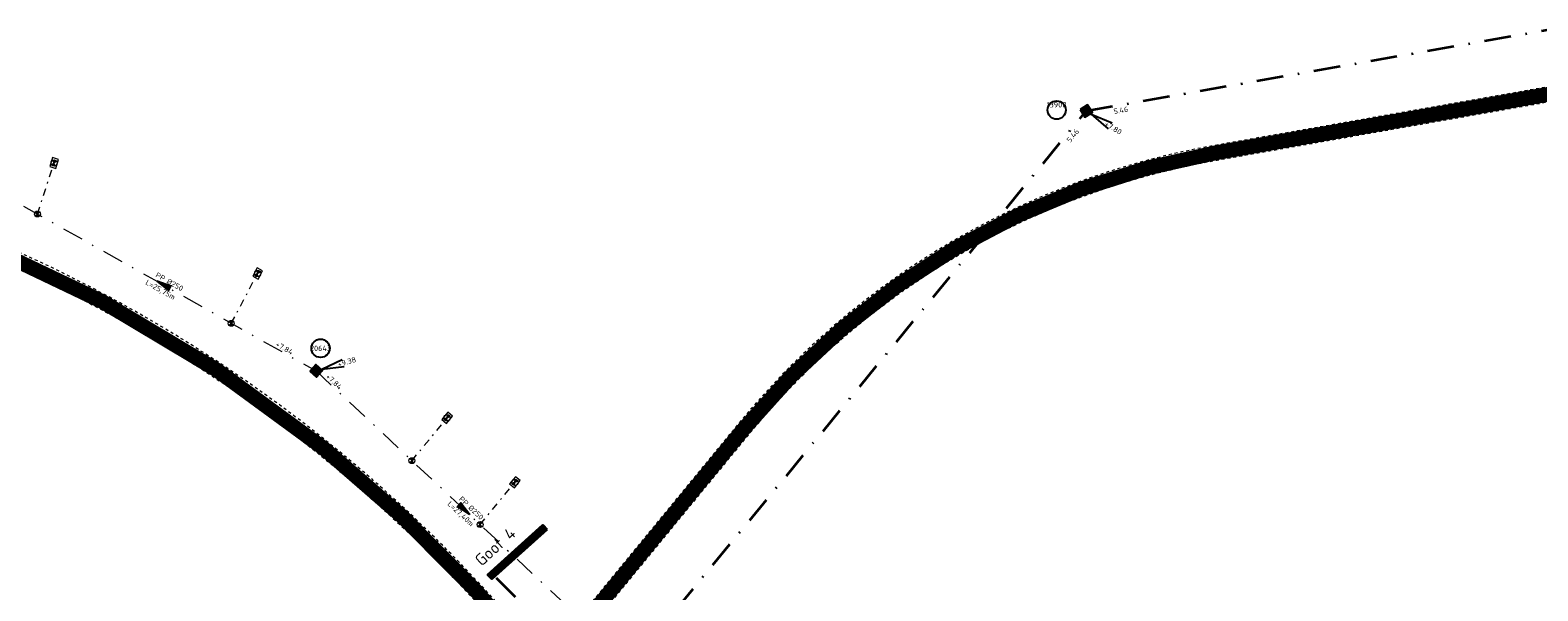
# Model space of a CAD drawing. Header units: metres. Extents: x 166295 to 169354, y 462100 to 463391.
# Tile 23 of 27: x 167759 to 167861, y 462794 to 462832. Entities that reach past the tile are written whole.
import ezdxf
from ezdxf.enums import TextEntityAlignment as Align

# ---------------------------------------------------------------- set-up
doc = ezdxf.new("R2010")
doc.units = ezdxf.units.M
doc.header["$LTSCALE"] = 0.2
for name, pattern in [('NLCS-HIDDEN', [4, 2, -2]), ('RI-HWA_BETON', [11.4, 9, -2.4]), ('RI-VWA_BETON', [19, 9, -5, 0, -5]), ('RI-VWA_HUISAANSLUITING', [6.1, 2.5, -1.8, 0, -1.8]), ('RI-VWA_PE', [15, 7, -4, 0, -4])]:
    doc.linetypes.add(name, pattern=pattern)
for name, color, linetype, lineweight in [('B-WE-KL-TRACE_WENSTRACE-G', 8, 'NLCS-HIDDEN', 18), ('B-WE-KL-TRACE_WENSTRACE-G2', 252, 'Continuous', 35), ('B-WE-RI-HWA_TRANSPORTLEIDING_PP_250-G', 252, 'RI-HWA_BETON', 35), ('B-WE-RI-VWA_HUISAANSLUITING_PP_125-G', 252, 'RI-VWA_HUISAANSLUITING', 18), ('B-WE-RI-VWA_HULPSTUK-ONTSTOPPINGSSTUK_PP_125-S', 252, 'Continuous', 20), ('B-WE-RI-VWA_HULPSTUK_INLAAT-KNEVELINLAAT_250-125-G', 252, 'Continuous', 20), ('B-WE-RI-VWA_PUTNUMMER-S', 252, 'Continuous', 25), ('B-WE-RI-VWA_STROOMRICHTING-S', 252, 'Continuous', 25), ('B-WE-RI-VWA_TRANSPORTLEIDING_GVK_1000-G', 252, 'RI-VWA_BETON', 35), ('B-WE-RI-VWA_TRANSPORTLEIDING_PE_250-G', 252, 'RI-VWA_PE', 18), ('N-WE-RI-HWA_GOOT_LIJNGOOT-G', 152, 'Continuous', 35), ('N-WE-RI-HWA_GOOT_LIJNGOOT-V rooster', 152, 'Continuous', 18), ('N-WE-RI-HWA_GOOT_ROOSTERGOOT-T18', 152, 'Continuous', 18), ('N-WE-RI-VWA_PUTNUMMER-S', 32, 'Continuous', 25), ('N-WE-RI-VWA_RIOOLPUT_INSPECTIEPUT-S', 32, 'Continuous', 25)]:
    doc.layers.add(name, color=color, linetype=linetype, lineweight=lineweight)
doc.styles.add('NLCS-ISO', font='NLCS-ISO.ttf')
doc.styles.add('NLCS-ISO-M200-T18', font='NLCS-ISO.ttf', dxfattribs={"height": 0.36})

# ---------------------------------------------------------------- blocks, each defined once
blk = doc.blocks.new('*U58')
at = {"ltscale": 0.1}
blk.add_hatch(color=256, dxfattribs=at).paths.add_polyline_path([(-2.500000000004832, 0), (2.500000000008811, -0.8333333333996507), (2.500000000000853, 0.8333333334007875)])
at = {"ltscale": 0.1, "flags": 128}
blk.add_lwpolyline([(-2.500000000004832, 0), (2.500000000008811, -0.8333333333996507), (2.500000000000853, 0.8333333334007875)], close=True, dxfattribs=at)
at = {"ltscale": 0.1, "style": 'NLCS-ISO'}
for tag, p in [('MAT', (-0.5000000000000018, 0.5000000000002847)), ('BOBL', (-193.7625428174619, -3.239999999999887))]:
    blk.add_attdef(tag, text='', height=1.8, dxfattribs=at).set_placement(p, align=Align.BOTTOM_RIGHT)
for tag, p in [('DIA', (0.4999999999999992, 0.5000000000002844)), ('BOBR', (275.3875277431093, -3.24))]:
    blk.add_attdef(tag, text='', height=1.8, dxfattribs=at).set_placement(p, align=Align.BOTTOM_LEFT)
at = {"ltscale": 0.1, "style": 'NLCS-ISO', "flags": 1}
blk.add_attdef('PUTNR-L', text='', height=1.8, dxfattribs=at).set_placement((-0.8215082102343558, -5.885126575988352), align=Align.BOTTOM_RIGHT)
at = {"ltscale": 0.1, "style": 'NLCS-ISO'}
blk.add_attdef('JVA', text='', height=1.8, dxfattribs=at).set_placement((-2.465190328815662e-32, -0.9999999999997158), align=Align.TOP_CENTER)
at = {"ltscale": 0.1, "style": 'NLCS-ISO', "flags": 1}
blk.add_attdef('PUTNR-L', text='', height=1.8, dxfattribs=at).set_placement((1.948397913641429, -5.769780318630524), align=Align.BOTTOM_LEFT)
blk = doc.blocks.new('*U59')
at = {"ltscale": 0.1}
blk.add_hatch(color=256, dxfattribs=at).paths.add_polyline_path([(-2.500000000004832, 0), (2.500000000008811, -0.8333333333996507), (2.500000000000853, 0.8333333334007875)])
at = {"ltscale": 0.1, "flags": 128}
blk.add_lwpolyline([(-2.500000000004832, 0), (2.500000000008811, -0.8333333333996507), (2.500000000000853, 0.8333333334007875)], close=True, dxfattribs=at)
at = {"ltscale": 0.1, "style": 'NLCS-ISO'}
for tag, p in [('MAT', (-0.5000000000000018, 0.5000000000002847)), ('BOBL', (-191.3664722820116, -3.239999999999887))]:
    blk.add_attdef(tag, text='', height=1.8, dxfattribs=at).set_placement(p, align=Align.BOTTOM_RIGHT)
for tag, p in [('DIA', (0.4999999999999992, 0.5000000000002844)), ('BOBR', (209.211861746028, -3.24))]:
    blk.add_attdef(tag, text='', height=1.8, dxfattribs=at).set_placement(p, align=Align.BOTTOM_LEFT)
at = {"ltscale": 0.1, "style": 'NLCS-ISO', "flags": 1}
blk.add_attdef('PUTNR-L', text='', height=1.8, dxfattribs=at).set_placement((-0.8215082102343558, -5.885126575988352), align=Align.BOTTOM_RIGHT)
at = {"ltscale": 0.1, "style": 'NLCS-ISO'}
blk.add_attdef('JVA', text='', height=1.8, dxfattribs=at).set_placement((-2.465190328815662e-32, -0.9999999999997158), align=Align.TOP_CENTER)
at = {"ltscale": 0.1, "style": 'NLCS-ISO', "flags": 1}
blk.add_attdef('PUTNR-L', text='', height=1.8, dxfattribs=at).set_placement((1.948397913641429, -5.769780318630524), align=Align.BOTTOM_LEFT)
blk = doc.blocks.new('SRI-HULP_INLAAT_125MM-SO')
h = blk.add_hatch(color=256)
h.dxf.hatch_style = 1
h.paths.add_polyline_path([(-0.7071067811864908, 0.7071067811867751, 0.1989123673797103), (-1.000000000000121, 0, 0.1989123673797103), (-0.7071067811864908, -0.7071067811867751), (0, -1.387778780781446e-17)])
h = blk.add_hatch(color=256)
h.dxf.hatch_style = 1
h.paths.add_polyline_path([(1.000000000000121, 0, 0.1989123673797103), (0.7071067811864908, 0.7071067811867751), (0, -1.387778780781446e-17), (0.7071067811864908, -0.7071067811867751, 0.1989123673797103)])
for p, q in [((-0.7071067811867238, 0.707106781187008), (0.7071067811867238, -0.707106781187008)), ((-0.7071067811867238, -0.707106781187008), (0.7071067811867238, 0.707106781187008))]:
    blk.add_line(p, q)
blk.add_circle((0, 0), 1.000000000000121)
blk = doc.blocks.new('SRI-HULP_ONTSTOP-SO')
at = {"ltscale": 0.1}
for points in [[(-0.8736528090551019, 0.5824352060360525, 0.1480687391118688), (-1.050000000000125, 2.273736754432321e-13, 0.1480687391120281), (-0.8736528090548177, -0.5824352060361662), (-5.115907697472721e-13, -3.410605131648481e-13)], [(-2.273736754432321e-13, -3.410605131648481e-13), (0.8736528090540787, -0.5824352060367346, 0.1480687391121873), (1.04999999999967, 2.273736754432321e-13, 0.1480687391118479), (0.8736528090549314, 0.5824352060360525)]]:
    blk.add_hatch(color=256, dxfattribs=at).paths.add_polyline_path(points)
for p, q in [((0.8736528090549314, 0.5824352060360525), (-0.8736528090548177, -0.5824352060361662)), ((-0.8736528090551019, 0.5824352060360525), (0.8736528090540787, -0.5824352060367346))]:
    blk.add_line(p, q, dxfattribs=at)
at = {"flags": 128}
blk.add_lwpolyline([(-1.575000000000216, -1.049999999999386), (1.574999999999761, -1.049999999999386), (1.574999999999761, 1.050000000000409), (-1.575000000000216, 1.050000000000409)], close=True, dxfattribs=at)
at = {"ltscale": 0.1}
blk.add_circle((-2.273736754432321e-13, 2.273736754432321e-13), 1.049999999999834, dxfattribs=at)
blk = doc.blocks.new('*U21')
at = {"ltscale": 0.1}
blk.add_hatch(color=256, dxfattribs=at).paths.add_polyline_path([(2.500000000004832, 0), (-2.500000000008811, -0.8333333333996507), (-2.500000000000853, 0.8333333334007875)])
at = {"ltscale": 0.1, "flags": 128}
blk.add_lwpolyline([(2.500000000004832, 0), (-2.500000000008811, -0.8333333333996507), (-2.500000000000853, 0.8333333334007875)], close=True, dxfattribs=at)
at = {"ltscale": 0.1, "style": 'NLCS-ISO'}
for tag, p in [('BOBL', (-58.51793000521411, 1.13686837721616e-13)), ('MAT', (-0.5, 0.5000000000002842))]:
    blk.add_attdef(tag, text='', height=1.8, dxfattribs=at).set_placement(p, align=Align.BOTTOM_RIGHT)
for tag, p in [('DIA', (0.5, 0.5000000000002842)), ('BOBR', (55.06364605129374, 0))]:
    blk.add_attdef(tag, text='', height=1.8, dxfattribs=at).set_placement(p, align=Align.BOTTOM_LEFT)
at = {"ltscale": 0.1, "style": 'NLCS-ISO', "flags": 1}
blk.add_attdef('PUTNR-L', text='', height=1.8, dxfattribs=at).set_placement((-0.8215082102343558, -5.885126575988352), align=Align.BOTTOM_RIGHT)
at = {"ltscale": 0.1, "style": 'NLCS-ISO'}
blk.add_attdef('JVA', text='', height=1.8, dxfattribs=at).set_placement((0, -0.9999999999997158), align=Align.TOP_CENTER)
at = {"ltscale": 0.1, "style": 'NLCS-ISO', "flags": 1}
blk.add_attdef('PUTNR-L', text='', height=1.8, dxfattribs=at).set_placement((1.948397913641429, -5.769780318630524), align=Align.BOTTOM_LEFT)
blk = doc.blocks.new('*U37')
at = {"ltscale": 0.1}
blk.add_hatch(color=256, dxfattribs=at).paths.add_polyline_path([(-2.500000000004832, 0), (2.500000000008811, -0.8333333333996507), (2.500000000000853, 0.8333333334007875)])
at = {"ltscale": 0.1, "flags": 128}
blk.add_lwpolyline([(-2.500000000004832, 0), (2.500000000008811, -0.8333333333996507), (2.500000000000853, 0.8333333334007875)], close=True, dxfattribs=at)
at = {"ltscale": 0.1, "style": 'NLCS-ISO'}
for tag, p in [('BOBL', (-59.61983514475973, 1.13686837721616e-13)), ('MAT', (-0.5, 0.5000000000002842))]:
    blk.add_attdef(tag, text='', height=1.8, dxfattribs=at).set_placement(p, align=Align.BOTTOM_RIGHT)
for tag, p in [('DIA', (0.5, 0.5000000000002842)), ('BOBR', (42.94351041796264, 0))]:
    blk.add_attdef(tag, text='', height=1.8, dxfattribs=at).set_placement(p, align=Align.BOTTOM_LEFT)
at = {"ltscale": 0.1, "style": 'NLCS-ISO', "flags": 1}
blk.add_attdef('PUTNR-L', text='', height=1.8, dxfattribs=at).set_placement((-0.8215082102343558, -5.885126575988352), align=Align.BOTTOM_RIGHT)
at = {"ltscale": 0.1, "style": 'NLCS-ISO'}
blk.add_attdef('JVA', text='', height=1.8, dxfattribs=at).set_placement((0, -0.9999999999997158), align=Align.TOP_CENTER)
at = {"ltscale": 0.1, "style": 'NLCS-ISO', "flags": 1}
blk.add_attdef('PUTNR-L', text='', height=1.8, dxfattribs=at).set_placement((1.948397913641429, -5.769780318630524), align=Align.BOTTOM_LEFT)
blk = doc.blocks.new('*U177')
for q in [(8.776551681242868, 3.845080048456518), (9.472469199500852, 1.443893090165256)]:
    blk.add_line((1.920949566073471, 0.556734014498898), q)
blk.add_circle((1.495168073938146, 7.633100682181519), 3.090853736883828)
at = {"ltscale": 0.1, "style": 'NLCS-ISO'}
blk.add_attdef('PUTNR', text='', height=1.8, dxfattribs=at).set_placement((1.495168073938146, 7.633100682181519), align=Align.MIDDLE_CENTER)
blk.add_attdef('PUTHGT', text='', height=1.8, rotation=16.16276675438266, dxfattribs=at).set_placement((7.337849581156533, 2.155767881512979), align=Align.MIDDLE_LEFT)
blk = doc.blocks.new('*U192')
for q in [(7.398832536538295, -6.088495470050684), (8.721968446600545, -3.967337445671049)]:
    blk.add_line((1.696926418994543, -1.058508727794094), q)
blk.add_circle((-9.99212668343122, 0.288808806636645), 3.090853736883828)
at = {"ltscale": 0.1, "style": 'NLCS-ISO'}
blk.add_attdef('PUTNR', text='', height=1.8, dxfattribs=at).set_placement((-9.99212668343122, 2.088808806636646), align=Align.MIDDLE_CENTER)
blk.add_attdef('PUTHGT', text='', height=1.8, rotation=328.0449109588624, dxfattribs=at).set_placement((6.474183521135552, -4.071402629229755), align=Align.MIDDLE_LEFT)
blk = doc.blocks.new('Inspectieputdeksel 610x610')
h = blk.add_hatch()
h.set_pattern_fill('ANGLE', color=253, scale=0.2)
h.set_pattern_definition([(0, (0, 0), (0, 0.05500000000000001), [0.04000000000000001, -0.015]), (90, (0, 0), (-0.05500000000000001, 3.367778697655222e-18), [0.04000000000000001, -0.015])])
h.paths.add_polyline_path([(-0.3049999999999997, -0.3049999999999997), (0.3049999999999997, -0.3049999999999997), (0.3049999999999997, 0.3049999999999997), (-0.3049999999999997, 0.3049999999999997)])
blk.add_lwpolyline([(-0.3049999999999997, -0.3049999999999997), (0.3049999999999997, -0.3049999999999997), (0.3049999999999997, 0.3049999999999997), (-0.3049999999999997, 0.3049999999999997)], close=True)
blk.add_circle((0, 0), 0.26)

msp = doc.modelspace()

# ---------------------------------------------------------------- hatches: boundary and pattern name
at = {"layer": 'N-WE-RI-HWA_GOOT_LIJNGOOT-V rooster'}
h = msp.add_hatch(dxfattribs=at)
h.set_pattern_fill('ANSI32', color=256, scale=0.01, angle=87.99999999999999)
h.set_pattern_definition([(133, (0, 0), (-0.069661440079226, -0.06496034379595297), []), (133, (0.001567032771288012, 0.04487394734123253), (-0.069661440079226, -0.06496034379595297), [])])
h.paths.add_polyline_path([(167794.1217814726, 462797.7800219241), (167793.8565167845, 462798.0659799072), (167790.1387576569, 462794.7240554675), (167790.3994789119, 462794.4340133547)])

# ---------------------------------------------------------------- linework, layer by layer
at = {"layer": 'B-WE-KL-TRACE_WENSTRACE-G', "ltscale": 0.5, "flags": 128}
for points in [[(167410.6650718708, 462818.3592539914), (167410.8315606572, 462817.3732106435), (167412.845886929, 462817.7133201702), (167420.873697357, 462815.0065535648), (167422.3219509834, 462814.5182405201, 0.09444567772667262), (167433.0421417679, 462813.041734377, -0.001561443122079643), (167438.2130450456, 462813.2918887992, -0.03151026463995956), (167534.7720763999, 462811.6886145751, -0.02225016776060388), (167602.4734430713, 462803.2438039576, 0.04121191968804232), (167606.4412021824, 462802.9008894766, 0.04101338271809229), (167610.3925346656, 462803.2103045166), (167613.7200965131, 462803.7641914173), (167607.6358939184, 462769.5208694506, 0.03697781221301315), (167499.7675601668, 462781.3576467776, 0.0239721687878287), (167490.8701120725, 462781.2458816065, 0.01276167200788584), (167481.3180008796, 462780.4221961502, -0.001382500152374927), (167480.1517472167, 462780.2948343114, -0.01500998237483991), (167467.4538975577, 462779.3280351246, -0.007234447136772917), (167461.3181135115, 462779.1346581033, 0.007721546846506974), (167438.7023777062, 462778.3998409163, 0.003041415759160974), (167429.802182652, 462777.9187128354), (167423.8062991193, 462773.5783567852, 0.07767380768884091), (167422.2718883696, 462772.0555087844), (167419.9502115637, 462771.6623409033), (167420.1171808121, 462770.6763787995), (167422.8558771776, 462771.1401674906, -0.0941133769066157), (167424.392676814, 462772.7683190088), (167430.1526939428, 462776.9379338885, -0.002941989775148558), (167438.7502821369, 462777.4009889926, -0.007721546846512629), (167461.335149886, 462778.1348032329, 0.00723444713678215), (167467.4998558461, 462778.3290917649, 0.01500998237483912), (167480.2575586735, 462779.3004481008, 0.001382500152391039), (167481.4293096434, 462779.4284102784, -0.01276167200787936), (167490.9305711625, 462780.2477109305, -0.0239721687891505), (167499.7321932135, 462780.358272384, -0.03294077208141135), (167595.8021163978, 462770.5995577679), (167586.8417417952, 462720.168463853, 0.05506159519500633), (167487.372416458, 462726.2654421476), (167472.5001605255, 462725.5391942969), (167455.8347042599, 462724.7253801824), (167455.8834785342, 462723.7265703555), (167472.9626553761, 462724.560587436), (167487.4211907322, 462725.2666323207, -0.05506302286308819), (167586.6738872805, 462719.1826487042), (167583.2355711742, 462699.3105586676, 0.0342056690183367), (167518.4159504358, 462704.6717789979), (167518.3156469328, 462704.5757524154, 0.01620695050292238), (167490.3384025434, 462704.2397624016), (167475.1043954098, 462703.5003440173), (167474.7855313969, 462676.9900938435), (167469.7861221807, 462677.0514365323), (167469.7738531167, 462676.0515118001), (167474.7733692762, 462675.9901677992), (167513.5175865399, 462675.5230555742), (167512.4419340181, 462643.913577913), (167472.8932938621, 462644.3892724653), (167472.8812666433, 462643.3893447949), (167515.6061671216, 462642.8754459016, -0.0279587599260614), (167510.7128068, 462604.7942822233), (167507.1208654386, 462604.852856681), (167506.5811693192, 462571.7572568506), (167454.4887013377, 462572.6067384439), (167455.1290405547, 462611.9019755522), (167454.1291733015, 462611.9182689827), (167453.4725408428, 462571.6231762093), (167507.5647313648, 462570.7410847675), (167508.1044274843, 462603.8366845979), (167511.5405375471, 462603.7806513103, 0.02861611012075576), (167516.6078841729, 462642.8633971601), (167527.4658491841, 462642.7327965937, -0.01284816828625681), (167525.7226909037, 462624.5532080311, -0.01549334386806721), (167522.3824006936, 462602.7867264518), (167521.8375361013, 462599.8468507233), (167517.0415756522, 462573.9697283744), (167535.4037581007, 462568.6863826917, 0.006774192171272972), (167548.3311898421, 462565.1556943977, 0.02733187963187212), (167601.3019537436, 462554.5053427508), (167584.5661018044, 462534.137168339), (167585.3387377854, 462533.5023190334), (167602.4580070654, 462554.3371270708), (167683.7486810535, 462543.0141675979), (167721.6609595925, 462537.7333749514), (167728.7972181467, 462551.1067466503), (167748.5125073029, 462548.3606085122), (167748.6504651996, 462549.3510466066), (167729.2987120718, 462552.046547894), (167736.9936008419, 462566.4667944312), (167738.6882005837, 462590.2105341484), (167739.8855045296, 462606.9864562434), (167749.7732976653, 462606.2807606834), (167757.9284266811, 462605.698726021), (167760.8571621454, 462611.1871857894), (167770.6073077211, 462629.4589902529), (167789.5822062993, 462625.2777764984), (167789.7973987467, 462626.2543481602), (167771.0962357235, 462630.3752429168), (167774.9170004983, 462637.535368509), (167785.9320102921, 462658.1775326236), (167786.9239321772, 462660.0363974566, 0.005181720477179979), (167805.9567630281, 462655.9741381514), (167806.1553498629, 462656.9542214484, -0.005108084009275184), (167787.4123696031, 462660.9517307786), (167819.5916040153, 462721.2557205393, 0.22308673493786), (167821.9338424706, 462724.9842936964, 0.003247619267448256), (167821.9737516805, 462725.3285703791, 0.1334287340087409), (167819.7948477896, 462739.1482945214), (167806.8577486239, 462767.9886396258, 0.06134239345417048), (167794.6219235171, 462788.207991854), (167807.8810033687, 462804.3448011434, -0.179073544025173), (167839.3749796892, 462822.7381416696), (168165.7408860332, 462880.1736369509), (168165.5675645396, 462881.1585022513), (167839.2016581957, 462823.72300697, 0.1790735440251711), (167807.1083673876, 462804.9796504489), (167793.9852394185, 462789.0082998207, 0.05365254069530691), (167779.3689052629, 462803.6505555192, 0.09357673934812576), (167747.7580446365, 462820.6119104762, 0.00550491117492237), (167745.7211176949, 462821.2305344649), (167725.9765075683, 462826.9904111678), (167715.4607703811, 462830.0790474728, 0.02371252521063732), (167718.1987352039, 462848.320271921, 0.03288304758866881), (167719.1144852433, 462873.8697552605), (167718.1149326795, 462873.8398441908, -0.03247746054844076), (167717.235445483, 462848.7337945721, 0.04360511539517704), (167585.81614665, 462891.946216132, 0.008075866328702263), (167560.7351838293, 462897.4067423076), (167560.935868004, 462897.9334191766), (167569.9753439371, 462921.6566793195), (167569.0408829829, 462922.0127449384), (167560.7261148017, 462900.1914125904, 0.03618447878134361), (167447.143091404, 462914.4182509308), (167447.0908465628, 462913.4196166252, -0.0361310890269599), (167560.3650124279, 462899.2437331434), (167560.0014070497, 462898.2894847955), (167548.4489479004, 462867.9711349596, 0.0009685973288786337), (167548.0987419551, 462867.0362900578, 0.01383445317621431), (167543.5008326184, 462853.5627117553), (167531.3898990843, 462858.1390204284, 0.06549704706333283), (167506.1705512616, 462864.0565634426), (167478.3269906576, 462866.840854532), (167477.2764349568, 462868.1248610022), (167450.3903603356, 462870.813405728), (167450.2908589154, 462869.818368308), (167476.7647755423, 462867.1710384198), (167477.815331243, 462865.8870319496), (167506.0710498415, 462863.0615260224, -0.06549704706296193), (167531.036426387, 462857.2035755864), (167543.2054628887, 462852.6053117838, 0.004912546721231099), (167541.7718765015, 462847.7566445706, 0.009100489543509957), (167539.3780714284, 462838.7354266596, 0.02584144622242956), (167534.3886129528, 462812.7222395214, 0.02828523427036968), (167447.5924202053, 462814.6704529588), (167447.4450646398, 462827.6632993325), (167445.1452216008, 462827.6364174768), (167445.1569093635, 462826.6364857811), (167446.4564734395, 462826.6516758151), (167446.5927501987, 462814.6356858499, 0.002744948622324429), (167438.1678437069, 462814.2908666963, 0.001561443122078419), (167432.9907019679, 462814.0404104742, -0.09444567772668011), (167422.641452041, 462815.4658264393), (167421.1931984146, 462815.954139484), (167412.9272259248, 462818.7412080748)], [(167768.9427793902, 462758.9144072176, 0.05377918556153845), (167758.2057173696, 462763.344218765), (167714.9148084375, 462775.9729967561, -0.2212560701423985), (167711.1701853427, 462779.2529049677), (167710.9911421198, 462779.3051352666, 0.02329641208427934), (167718.4391071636, 462797.0287475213, 0.01655863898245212), (167722.7143707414, 462810.011312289, 0.01965813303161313), (167726.6608471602, 462825.7490950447), (167745.4410714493, 462820.2705479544, -0.005504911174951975), (167747.4569296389, 462819.6583226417, -0.09357673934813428), (167778.7408264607, 462802.872405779, -0.05419935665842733), (167793.3365742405, 462788.2188493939), (167769.1602351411, 462758.7953164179)]]:
    msp.add_lwpolyline(points, format="xyb", close=True, dxfattribs=at)
at = {"layer": 'B-WE-KL-TRACE_WENSTRACE-G2', "const_width": 1, "flags": 128}
for points in [[(167786.6620252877, 462660.6076433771), (167819.2134690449, 462721.6091546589, 0.2302295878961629), (167821.4375528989, 462725.0450938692, 0.003247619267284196), (167821.476714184, 462725.3829185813, 0.1334287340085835), (167819.3386443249, 462738.9436523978), (167806.4015451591, 462767.7839975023, 0.06239103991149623), (167793.9797993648, 462788.2140905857, 0.05525712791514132), (167779.0548658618, 462803.2614806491, 0.0935767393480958), (167747.6074871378, 462820.135116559, 0.005504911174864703), (167745.5810945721, 462820.7505412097), (167725.8360430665, 462826.5105466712), (167714.8806375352, 462829.728320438, 0.02382887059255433), (167717.6637630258, 462848.0059732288, 0.04381970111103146), (167585.7019037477, 462891.4594425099, 0.008261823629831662)], [(167786.6620252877, 462660.6076433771), (167819.2134690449, 462721.6091546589, 0.2302295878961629), (167821.4375528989, 462725.0450938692, 0.003247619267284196), (167821.476714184, 462725.3829185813, 0.1334287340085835), (167819.3386443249, 462738.9436523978), (167806.4015451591, 462767.7839975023, 0.06239103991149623), (167793.9797993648, 462788.2140905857, 0.05525712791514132), (167779.0548658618, 462803.2614806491, 0.0935767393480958), (167747.6074871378, 462820.135116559, 0.005504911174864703), (167745.5810945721, 462820.7505412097), (167725.8360430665, 462826.5105466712), (167714.8806375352, 462829.728320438, 0.02382887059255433), (167717.6637630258, 462848.0059732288, 0.04381970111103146), (167585.7019037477, 462891.4594425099, 0.008261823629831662)], [(168165.6542252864, 462880.6660696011), (167839.2883189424, 462823.2305743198, 0.1790735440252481), (167807.4946853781, 462804.6622257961), (167794.3715574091, 462788.690875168)]]:
    msp.add_lwpolyline(points, format="xyb", dxfattribs=at)
at = {"layer": 'B-WE-RI-HWA_TRANSPORTLEIDING_PP_250-G'}
msp.add_lwpolyline([(167801.7134867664, 462783.5757066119), (167790.5297013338, 462794.6720882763)], dxfattribs=at)
at = {"layer": 'B-WE-RI-VWA_HUISAANSLUITING_PP_125-G'}
for points in [[(167759.7341374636, 462819.0925786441), (167760.858426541, 462822.5362760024)], [(167772.8150727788, 462811.7079579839), (167774.5990193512, 462815.0747350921)], [(167785.015008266, 462802.4276681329), (167787.3923085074, 462805.3209338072)], [(167789.6203646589, 462798.108948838), (167791.9703674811, 462800.968992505)]]:
    msp.add_lwpolyline(points, dxfattribs=at)
at = {"layer": 'B-WE-RI-VWA_TRANSPORTLEIDING_GVK_1000-G', "flags": 128}
for points in [[(167830.5428289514, 462826.0575787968), (167914.2436119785, 462840.7876588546)], [(167768.2034912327, 462750.188211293), (167830.5428289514, 462826.0575787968)]]:
    msp.add_lwpolyline(points, dxfattribs=at)
at = {"layer": 'B-WE-RI-VWA_TRANSPORTLEIDING_PE_250-G', "flags": 128}
for points in [[(167756.0987058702, 462821.1407367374), (167778.5455790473, 462808.494440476)], [(167778.5455790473, 462808.494440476), (167798.5386738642, 462789.7457146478)]]:
    msp.add_lwpolyline(points, dxfattribs=at)
at = {"layer": 'N-WE-RI-HWA_GOOT_LIJNGOOT-G'}
for points in [[(167794.1172380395, 462797.7759377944), (167790.3994789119, 462794.4340133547), (167790.1387576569, 462794.7240554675), (167793.8565167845, 462798.0659799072), (167794.1217814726, 462797.7800219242)], [(167793.1135485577, 462797.3981196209), (167793.3742698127, 462797.108077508)], [(167791.6261531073, 462796.0610875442), (167791.8868743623, 462795.7710454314)], [(167792.3698508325, 462796.7296035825), (167792.6305720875, 462796.4395614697)], [(167790.7713277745, 462794.7682713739), (167790.1387576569, 462794.7240554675)], [(167790.5106065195, 462795.0583134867), (167790.3994789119, 462794.4340133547)], [(167790.5106065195, 462795.0583134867), (167790.7713277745, 462794.7682713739)], [(167790.8824553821, 462795.3925715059), (167791.1431766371, 462795.102529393)]]:
    msp.add_lwpolyline(points, dxfattribs=at)

# ---------------------------------------------------------------- block references
at = {"layer": 'B-WE-RI-VWA_HULPSTUK-ONTSTOPPINGSSTUK_PP_125-S'}
for p, xscale, yscale, zscale, rotation in [((167760.858426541, 462822.5362760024), 0.2000000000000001, 0.2000000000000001, 0.2000000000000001, 252.3276117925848), ((167774.5990193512, 462815.0747350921), 0.2, 0.2, 0.2, 242.0823267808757), ((167787.3923085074, 462805.3209338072), 0.2, 0.2, 0.2, 230.5911913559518), ((167791.9703674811, 462800.968992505), 0.2, 0.2, 0.2, 230.5911913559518)]:
    msp.add_blockref('SRI-HULP_ONTSTOP-SO', p, dxfattribs=dict(at, xscale=xscale, yscale=yscale, zscale=zscale, rotation=rotation))
at = {"layer": 'B-WE-RI-VWA_HULPSTUK_INLAAT-KNEVELINLAAT_250-125-G', "xscale": 0.1999999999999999, "yscale": 0.1999999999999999, "zscale": 0.1999999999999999, "rotation": 87.33560496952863}
for p in [(167759.7341374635, 462819.0925786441), (167772.8150727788, 462811.7079579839), (167785.015008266, 462802.4276681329), (167789.6203646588, 462798.108948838)]:
    msp.add_blockref('SRI-HULP_INLAAT_125MM-SO', p, dxfattribs=at)
at = {"layer": 'B-WE-RI-VWA_PUTNUMMER-S', "xscale": 0.2, "yscale": 0.2, "zscale": 0.2}
msp.add_blockref('*U192', (167830.5426324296, 462826.0563946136), dxfattribs=at).add_auto_attribs({'PUTNR': '13908', 'PUTHGT': '+7.80'})
at = {"layer": 'B-WE-RI-VWA_STROOMRICHTING-S'}
for name, p, xscale, yscale, zscale, rotation, values in [('*U59', (167871.0031805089, 462833.1779926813), 0.2000000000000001, 0.2000000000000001, 0.2000000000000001, 9.980994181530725, {'MAT': 'GVK', 'DIA': '%%C1000', 'BOBL': '5.46', 'BOBR': '5.54', 'JVA': 'L=85m'}), ('*U58', (167794.0762445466, 462781.6763454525), 0.2000000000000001, 0.2000000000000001, 0.2000000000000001, 50.59119131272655, {'MAT': 'GVK', 'DIA': '%%C1000', 'BOBL': '5.36', 'BOBR': '5.46', 'JVA': 'L=98m'}), ('*U37', (167768.2245027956, 462814.3092097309), 0.2, 0.2, 0.2, 330.6036167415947, {'MAT': 'PP', 'DIA': '%%c250', 'JVA': 'L=25,75m', 'BOBL': '+7.73', 'BOBR': '+7.84'}), ('*U21', (167788.5687461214, 462799.1209584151), 0.2, 0.2, 0.2, 316.9183879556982, {'MAT': 'PP', 'DIA': '%%c250', 'JVA': 'L=27,40m', 'BOBL': '+7.84', 'BOBR': '+7.73'})]:
    msp.add_blockref(name, p, dxfattribs=dict(at, xscale=xscale, yscale=yscale, zscale=zscale, rotation=rotation)).add_auto_attribs(values)
at = {"layer": 'N-WE-RI-VWA_PUTNUMMER-S', "xscale": 0.2, "yscale": 0.2, "zscale": 0.2}
msp.add_blockref('*U177', (167778.5455790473, 462808.494440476), dxfattribs=at).add_auto_attribs({'PUTNR': '20643', 'PUTHGT': '+9.38'})
at = {"layer": 'N-WE-RI-VWA_RIOOLPUT_INSPECTIEPUT-S'}
for p, rotation in [((167830.5426324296, 462826.0563946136), 302.3560057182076), ((167778.5455790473, 462808.494440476), 318.4500223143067)]:
    msp.add_blockref('Inspectieputdeksel 610x610', p, dxfattribs=dict(at, rotation=rotation))

# ---------------------------------------------------------------- texts
at = {"layer": 'N-WE-RI-HWA_GOOT_ROOSTERGOOT-T18', "style": 'NLCS-ISO-M200-T18'}
msp.add_text('Goot 4', height=0.8, rotation=41.95263499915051, dxfattribs=at).set_placement((167789.7195048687, 462795.256683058))

doc.saveas('drawing.dxf')
